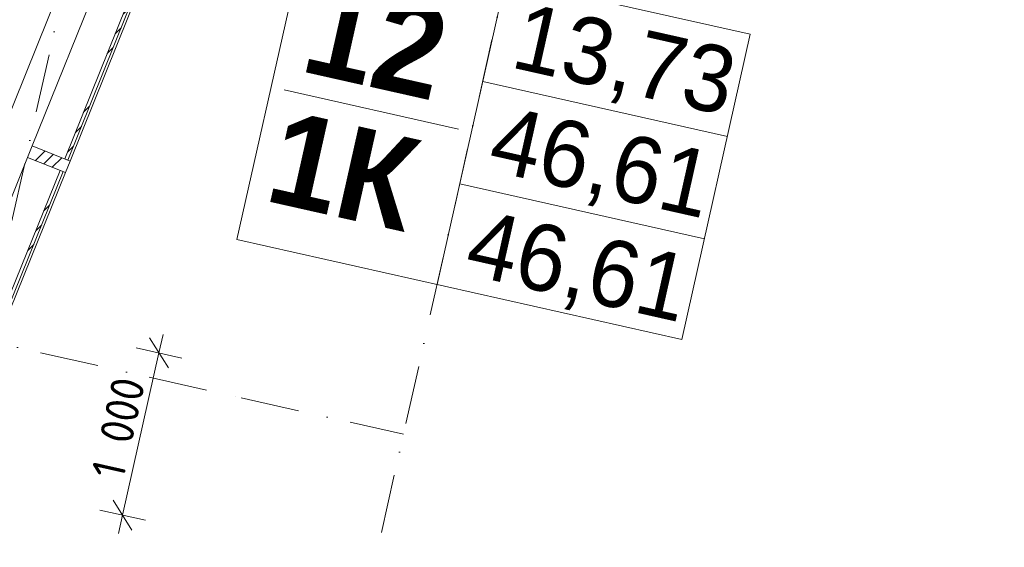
# Model space of a CAD drawing. Header units: millimetres. Extents: x -7213913 to -6930525, y 6129472 to 6355042.
# Tile 169 of 214: x -7188277 to -7182354, y 6159827 to 6162999. Entities that reach past the tile are written whole.
import ezdxf
from ezdxf.enums import TextEntityAlignment as Align

# ---------------------------------------------------------------- set-up
doc = ezdxf.new("R2010")
doc.units = ezdxf.units.MM
doc.header["$MEASUREMENT"] = 0
doc.set_wipeout_variables(frame=1)
doc.linetypes.add('Wipeout_Contour', pattern=[1000, 0, -1000])
doc.linetypes.add('Штрихпунктирная', pattern=[670.277762, 352.777767, -176.388884, 0, -141.111112])
for name, color, linetype in [('S - квартира_маркер.АР', 7, 'Continuous'), ('S - квартира_помещение.АР', 7, 'Continuous'), ('АР-Стены_Наружные ВИТРАЖ', 7, 'Continuous'), ('АР-Чертеж-Оси_Осевые размеры.АР', 7, 'Continuous'), ('АР-Чертеж-Размеры.АР', 7, 'Continuous')]:
    doc.layers.add(name, color=color, linetype=linetype)
for name, color, linetype, lineweight in [('S - квартира_маркер.АР_Ном._пера__1', 7, 'Continuous', 0), ('S - квартира_помещение.АР_Ном._пера__2', 8, 'Continuous', 15), ('АР-Стены_Наружные ВИТРАЖ_Ном._пера__120', 7, 'Continuous', 0), ('АР-Чертеж-Оси_Осевые размеры.АР_Ном._пера__120', 7, 'Continuous', 0), ('АР-Чертеж-Размеры.АР_Ном._пера__1', 7, 'Continuous', 0), ('Паспорта Зон Archicad_Ном._пера__1', 7, 'Continuous', 0)]:
    doc.layers.add(name, color=color, linetype=linetype, lineweight=lineweight)
doc.styles.add('РЎР“Р•РќР•Р\xa0Р\x98Р\xa0_РЎРўР\x98Р›Р¬_1', font='txt')
doc.styles.add('РЎР“Р•РќР•Р\xa0Р\x98Р\xa0_РЎРўР\x98Р›Р¬_2', font='calibri.ttf')
doc.styles.add('РЎР“Р•РќР•Р\xa0Р\x98Р\xa0_РЎРўР\x98Р›Р¬_3', font='GOST_Common.ttf')
doc.styles.add('РЎР“Р•РќР•Р\xa0Р\x98Р\xa0_РЎРўР\x98Р›Р¬_4', font='GOTHICB.TTF')
doc.styles.add('РЎР“Р•РќР•Р\xa0Р\x98Р\xa0_РЎРўР\x98Р›Р¬_5', font='GOTHIC.TTF')
doc.dimstyles.new('СГЕНЕРИР_СТИЛЬ__3', dxfattribs={"dimtxt": 200, "dimasz": 142.5, "dimexe": 0.18, "dimexo": 0.0625, "dimgap": 0, "dimtad": 1, "dimdec": 0, "dimzin": 0, "dimdsep": 46, "dimtxsty": 'РЎР“Р•РќР•Р\xa0Р\x98Р\xa0_РЎРўР\x98Р›Р¬_3', "dimblk": 'ARROWHEAD_6', "dimblk1": 'ARROWHEAD_6', "dimblk2": 'ARROWHEAD_6', "dimcen": 0.09, "dimse1": 1, "dimse2": 1, "dimclrd": 7, "dimclre": 7, "dimclrt": 7, "dimazin": 0, "dimtfac": 1, "dimtdec": 4, "dimtmove": 0, "dimatfit": 3, "dimfxl": 1, "dimtolj": 1, "dimtzin": 0, "dimarcsym": 0})
pattern_1 = [(45, (-6566190.34, 6562677.8), (-176.776695, 176.776695), []), (45, (-6566225.7, 6562713.15), (-176.776695, 176.776695), []), (45, (-6566261.05, 6562748.5), (-176.776695, 176.776695), [])]

# ---------------------------------------------------------------- blocks, each defined once
blk = doc.blocks.new('Кухня-столовая_1_3_10', base_point=(-7189654, 6165233.8))
at = {"layer": 'S - квартира_помещение.АР_Ном._пера__2', "color": 8, "linetype": 'Continuous', "lineweight": 15, "flags": 128}
blk.add_lwpolyline([(-7192040, 6163771.4), (-7192413.6, 6162107.9), (-7192023.3, 6162020.2), (-7191828.2, 6161976.4), (-7190735.4, 6161731), (-7188797.3, 6161295.7), (-7187758.6, 6163871.8), (-7187586.3, 6166865.7), (-7191510.9, 6167747.2), (-7191929.5, 6165883.6), (-7191582.1, 6165805.6), (-7192039, 6163771.2)], close=True, dxfattribs=at)
at = {"layer": 'Паспорта Зон Archicad_Ном._пера__1', "color": 7, "lineweight": 0, "style": 'РЎР“Р•РќР•Р\xa0Р\x98Р\xa0_РЎРўР\x98Р›Р¬_1'}
blk.add_attdef('ROOM_NUMBER', text='', height=250, rotation=347.34172, dxfattribs=at).set_placement((-7189305.4, 6165887.1), align=Align.MIDDLE_CENTER)
at = {"layer": 'Паспорта Зон Archicad_Ном._пера__1', "color": 7, "lineweight": 0, "style": 'РЎР“Р•РќР•Р\xa0Р\x98Р\xa0_РЎРўР\x98Р›Р¬_2'}
blk.add_attdef('ROOM_AREA', text='', height=200, rotation=347.34172, dxfattribs=at).set_placement((-7188864.2, 6161474.6), align=Align.MIDDLE_RIGHT)
blk = doc.blocks.new('labelLabPP_FlatE34FrameRed3d[18]_10', base_point=(-7186605.6, 6162931.9))
at = {"layer": 'S - квартира_маркер.АР_Ном._пера__1', "color": 7, "linetype": 'Continuous', "lineweight": 0}
for p, q in [((-7186557.2, 6163512.4), (-7186969.5, 6161676.9)), ((-7186557.2, 6163512.4), (-7183881.5, 6162911.4)), ((-7185353, 6163241.9), (-7185765.2, 6161406.4)), ((-7183881.5, 6162911.4), (-7184293.7, 6161075.9)), ((-7185491.1, 6162626.9), (-7184019.6, 6162296.4)), ((-7186685.3, 6162577.1), (-7185637.2, 6162341.7)), ((-7185629.2, 6162011.9), (-7184157.7, 6161681.5)), ((-7186969.5, 6161676.9), (-7184293.7, 6161075.9))]:
    blk.add_line(p, q, dxfattribs=at)
at = {"layer": 'S - квартира_маркер.АР_Ном._пера__1', "color": 7, "lineweight": 0}
for tag, height, style, p in [('TS_FLATNUMBER', 560, 'РЎР“Р•РќР•Р\xa0Р\x98Р\xa0_РЎРўР\x98Р›Р¬_4', (-7185523.3, 6162737.8)), ('TS_LIVING_ROOM_AREA', 400, 'РЎР“Р•РќР•Р\xa0Р\x98Р\xa0_РЎРўР\x98Р›Р¬_5', (-7183983.1, 6162616.8)), ('TS_POSTFIXNUMROOMS', 560, 'РЎР“Р•РќР•Р\xa0Р\x98Р\xa0_РЎРўР\x98Р›Р¬_4', (-7185698.6, 6161950.1)), ('TS_WITHOUTBALK', 400, 'РЎР“Р•РќР•Р\xa0Р\x98Р\xa0_РЎРўР\x98Р›Р¬_5', (-7184121.9, 6161998.8)), ('TS_ALLSQUARE', 400, 'РЎР“Р•РќР•Р\xa0Р\x98Р\xa0_РЎРўР\x98Р›Р¬_5', (-7184262.1, 6161374.4))]:
    blk.add_attdef(tag, text='', height=height, rotation=347.34172, dxfattribs=dict(at, style=style)).set_placement(p, align=Align.MIDDLE_RIGHT)
blk = doc.blocks.new('Навесная Стена_30_10', base_point=(-6566190.3, 6562677.8))
at = {"layer": 'АР-Стены_Наружные ВИТРАЖ_Ном._пера__120', "color": 7, "linetype": 'Continuous', "lineweight": 0, "flags": 128}
for points in [[(-7187778.4, 6163288), (-7188200.5, 6162241)], [(-7187551.1, 6163196.4), (-7187973.3, 6162149.4)], [(-7188228.6, 6162171.4), (-7188560.4, 6161348.3)], [(-7188001.3, 6162079.8), (-7188333.2, 6161256.7)]]:
    blk.add_lwpolyline(points, dxfattribs=at)
at = {"color": 254, "linetype": 'Wipeout_Contour', "lineweight": 0, "ltscale": 37871976.25917719}
blk.add_wipeout([(-7187987.2, 6162155), (-7187565.1, 6163202), (-7187583.6, 6163209.5), (-7188005.8, 6162162.5)], dxfattribs=at).dxf.layer = 'АР-Стены_Наружные ВИТРАЖ'
at = {"color": 254, "linetype": 'Wipeout_Contour', "lineweight": 0, "ltscale": 37870590.83409131}
blk.add_wipeout([(-7188347.1, 6161262.3), (-7188015.3, 6162085.4), (-7188033.8, 6162092.9), (-7188365.7, 6161269.8)], dxfattribs=at).dxf.layer = 'АР-Стены_Наружные ВИТРАЖ'
at = {"layer": 'АР-Стены_Наружные ВИТРАЖ', "linetype": 'Continuous', "lineweight": 0, "true_color": 0x000000}
h = blk.add_hatch(dxfattribs=at)
h.set_pattern_fill('АЛЮМИНИЙ_000A', color=18, style=0, pattern_type=2)
h.set_pattern_definition(pattern_1)
h.paths.add_polyline_path([(-7187987.2, 6162155), (-7187565.1, 6163202), (-7187583.6, 6163209.5), (-7188005.8, 6162162.5)])
h = blk.add_hatch(dxfattribs=at)
h.set_pattern_fill('АЛЮМИНИЙ_000A', color=18, style=0, pattern_type=2)
h.set_pattern_definition(pattern_1)
h.paths.add_polyline_path([(-7188347.1, 6161262.3), (-7188015.3, 6162085.4), (-7188033.8, 6162092.9), (-7188365.7, 6161269.8)])
at = {"layer": 'АР-Стены_Наружные ВИТРАЖ_Ном._пера__120', "color": 7, "linetype": 'Continuous', "lineweight": 0, "flags": 128}
for points in [[(-7187987.2, 6162155), (-7188005.8, 6162162.5), (-7187583.6, 6163209.5), (-7187565.1, 6163202)], [(-7188347.1, 6161262.3), (-7188365.7, 6161269.8), (-7188033.8, 6162092.9), (-7188015.3, 6162085.4)]]:
    blk.add_lwpolyline(points, close=True, dxfattribs=at)
at = {"color": 254, "linetype": 'Wipeout_Contour', "lineweight": 0, "ltscale": 37873115.8055778}
blk.add_wipeout([(-7187523.1, 6163266), (-7187750.3, 6163357.6), (-7187778.4, 6163288), (-7187551.1, 6163196.4)], dxfattribs=at).dxf.layer = 'АР-Стены_Наружные ВИТРАЖ'
at = {"color": 254, "linetype": 'Wipeout_Contour', "lineweight": 0, "ltscale": 37871575.77138364}
blk.add_wipeout([(-7187973.3, 6162149.4), (-7188200.5, 6162241), (-7188228.6, 6162171.4), (-7188001.3, 6162079.8)], dxfattribs=at).dxf.layer = 'АР-Стены_Наружные ВИТРАЖ'
at = {"color": 254, "linetype": 'Wipeout_Contour', "lineweight": 0, "ltscale": 37870344.97900934}
blk.add_wipeout([(-7188333.2, 6161256.7), (-7188560.4, 6161348.3), (-7188588.5, 6161278.7), (-7188361.3, 6161187.1)], dxfattribs=at).dxf.layer = 'АР-Стены_Наружные ВИТРАЖ'
at = {"layer": 'АР-Стены_Наружные ВИТРАЖ', "linetype": 'Continuous', "lineweight": 0, "true_color": 0x000000}
h = blk.add_hatch(dxfattribs=at)
h.set_pattern_fill('АЛЮМИНИЙ_000A', color=18, style=0, pattern_type=2)
h.set_pattern_definition(pattern_1)
h.paths.add_polyline_path([(-7187523.1, 6163266), (-7187750.3, 6163357.6), (-7187778.4, 6163288), (-7187551.1, 6163196.4)])
h = blk.add_hatch(dxfattribs=at)
h.set_pattern_fill('АЛЮМИНИЙ_000A', color=18, style=0, pattern_type=2)
h.set_pattern_definition(pattern_1)
h.paths.add_polyline_path([(-7187973.3, 6162149.4), (-7188200.5, 6162241), (-7188228.6, 6162171.4), (-7188001.3, 6162079.8)])
h = blk.add_hatch(dxfattribs=at)
h.set_pattern_fill('АЛЮМИНИЙ_000A', color=18, style=0, pattern_type=2)
h.set_pattern_definition(pattern_1)
h.paths.add_polyline_path([(-7188333.2, 6161256.7), (-7188560.4, 6161348.3), (-7188588.5, 6161278.7), (-7188361.3, 6161187.1)])
at = {"layer": 'АР-Стены_Наружные ВИТРАЖ_Ном._пера__120', "color": 7, "linetype": 'Continuous', "lineweight": 0, "flags": 128}
for points in [[(-7187523.1, 6163266), (-7187551.1, 6163196.4), (-7187778.4, 6163288), (-7187750.3, 6163357.6)], [(-7187973.3, 6162149.4), (-7188001.3, 6162079.8), (-7188228.6, 6162171.4), (-7188200.5, 6162241)], [(-7188333.2, 6161256.7), (-7188361.3, 6161187.1), (-7188588.5, 6161278.7), (-7188560.4, 6161348.3)]]:
    blk.add_lwpolyline(points, close=True, dxfattribs=at)
blk = doc.blocks.new('*D976', base_point=(-6566190.3, 6562677.8))
at = {"layer": 'АР-Чертеж-Размеры.АР_Ном._пера__1', "color": 7, "linetype": 'Continuous', "lineweight": 0, "transparency": 16777216}
for p, q in [((-7187381.9, 6160906.2), (-7187495.3, 6161085.4)), ((-7187413.9, 6161105.5), (-7187438.6, 6160995.8)), ((-7187575.8, 6161026.6), (-7187301.4, 6160965)), ((-7187438.6, 6160995.8), (-7187657.7, 6160020)), ((-7187714.5, 6160109.6), (-7187601, 6159930.4)), ((-7187795, 6160050.8), (-7187520.5, 6159989.2)), ((-7187657.7, 6160020), (-7187682.4, 6159910.3))]:
    blk.add_line(p, q, dxfattribs=at)
at = {"layer": 'АР-Чертеж-Размеры.АР_Ном._пера__1', "color": 7, "lineweight": 0, "transparency": 16777216, "insert": (-7187652.4, 6160226.2), "char_height": 200, "attachment_point": 7, "rotation": 77.34172, "style": 'РЎР“Р•РќР•Р\xa0Р\x98Р\xa0_РЎРўР\x98Р›Р¬_3'}
blk.add_mtext('\\A1;{\\pql;\\fGOST Common|b0|i0|c204|p0;\\W1.000000;1\xa0000}', dxfattribs=at)
blk = doc.blocks.new('ARROWHEAD_6')
at = {"color": 0, "linetype": 'Continuous', "lineweight": 0}
for p, q in [((-0.5, -0.5), (0.5, 0.5)), ((0, 0), (-1, 0))]:
    blk.add_line(p, q, dxfattribs=at)
blk = doc.blocks.new('Стандартный Маркер Сетки[200]_10', base_point=(-7212019.8, 6166357.6))
at = {"layer": 'АР-Чертеж-Оси_Осевые размеры.АР_Ном._пера__120', "color": 7, "linetype": 'Штрихпунктирная', "lineweight": 0}
for p, q in [((-7211044.1, 6166138.5), (-7186943.6, 6160725.6)), ((-7186943.6, 6160725.6), (-7185967.9, 6160506.5))]:
    blk.add_line(p, q, dxfattribs=at)
at = {"layer": 'АР-Чертеж-Оси_Осевые размеры.АР_Ном._пера__120', "color": 7, "lineweight": 0, "style": 'РЎР“Р•РќР•Р\xa0Р\x98Р\xa0_РЎРўР\x98Р›Р¬_5'}
blk.add_attdef('AC_MarkerText_1', text='', height=350, rotation=347.34172, dxfattribs=at).set_placement((-7212437.7, 6166648.2), align=Align.TOP_CENTER)
blk = doc.blocks.new('Стандартный Маркер Сетки[219]_10', base_point=(-7212019.8, 6166357.6))
at = {"layer": 'АР-Чертеж-Оси_Осевые размеры.АР_Ном._пера__120', "color": 7, "linetype": 'Штрихпунктирная', "lineweight": 0}
for p, q in [((-7211044.1, 6166138.5), (-7186943.6, 6160725.6)), ((-7186943.6, 6160725.6), (-7185967.9, 6160506.5))]:
    blk.add_line(p, q, dxfattribs=at)
at = {"layer": 'АР-Чертеж-Оси_Осевые размеры.АР_Ном._пера__120', "color": 7, "lineweight": 0, "style": 'РЎР“Р•РќР•Р\xa0Р\x98Р\xa0_РЎРўР\x98Р›Р¬_5'}
blk.add_attdef('AC_MarkerText_1', text='', height=350, rotation=347.34172, dxfattribs=at).set_placement((-7212437.7, 6166648.2), align=Align.TOP_CENTER)
blk = doc.blocks.new('Стандартный Маркер Сетки[225]_10', base_point=(-7177283.5, 6199173.2))
at = {"layer": 'АР-Чертеж-Оси_Осевые размеры.АР_Ном._пера__120', "color": 7, "linetype": 'Штрихпунктирная', "lineweight": 0}
blk.add_line((-7177502.7, 6198197.5), (-7192274.7, 6132425.5), dxfattribs=at)
at = {"layer": 'АР-Чертеж-Оси_Осевые размеры.АР_Ном._пера__120', "color": 7, "lineweight": 0, "style": 'РЎР“Р•РќР•Р\xa0Р\x98Р\xa0_РЎРўР\x98Р›Р¬_5'}
blk.add_attdef('AC_MarkerText_1', text='', height=350, rotation=347.34172, dxfattribs=at).set_placement((-7192533.5, 6131143.1), align=Align.TOP_CENTER)
blk = doc.blocks.new('Стандартный Маркер Сетки[228]_10', base_point=(-7179800.8, 6199738.6))
at = {"layer": 'АР-Чертеж-Оси_Осевые размеры.АР_Ном._пера__120', "color": 7, "linetype": 'Штрихпунктирная', "lineweight": 0}
blk.add_line((-7180020, 6198762.9), (-7194792, 6132990.9), dxfattribs=at)
at = {"layer": 'АР-Чертеж-Оси_Осевые размеры.АР_Ном._пера__120', "color": 7, "lineweight": 0, "style": 'РЎР“Р•РќР•Р\xa0Р\x98Р\xa0_РЎРўР\x98Р›Р¬_5'}
blk.add_attdef('AC_MarkerText_1', text='', height=350, rotation=347.34172, dxfattribs=at).set_placement((-7195050.8, 6131708.4), align=Align.TOP_CENTER)

msp = doc.modelspace()

# ---------------------------------------------------------------- linework, layer by layer
at = {"layer": 'S - квартира_помещение.АР', "color": 254, "linetype": 'Continuous', "lineweight": 0, "true_color": 0xd8d8d8, "flags": 128}
msp.add_lwpolyline([(-7192040, 6163771.4), (-7192413.6, 6162107.9), (-7192023.3, 6162020.2), (-7191828.2, 6161976.4), (-7190735.4, 6161731), (-7188797.3, 6161295.7), (-7187758.6, 6163871.8), (-7187586.3, 6166865.7), (-7191510.9, 6167747.2), (-7191929.5, 6165883.6), (-7191582.1, 6165805.6), (-7192039, 6163771.2)], close=True, dxfattribs=at)

# ---------------------------------------------------------------- block references
at = {"layer": 'S - квартира_маркер.АР', "color": 104, "linetype": 'Continuous', "lineweight": 15, "true_color": 0x029e21}
msp.add_blockref('labelLabPP_FlatE34FrameRed3d[18]_10', (-7186605.6, 6162931.9), dxfattribs=at).add_auto_attribs({'TS_POSTFIXNUMROOMS': '1К ', 'TS_FLATNUMBER': '12 ', 'TS_LIVING_ROOM_AREA': '13,73', 'TS_WITHOUTBALK': '46,61', 'TS_ALLSQUARE': '46,61'})
at = {"layer": 'S - квартира_помещение.АР', "color": 7, "linetype": 'Continuous', "lineweight": 0}
msp.add_blockref('Кухня-столовая_1_3_10', (-7189654, 6165233.8), dxfattribs=at)

# ---------------------------------------------------------------- dimensions: what is measured, and where the dimension line sits
at = {"layer": 'АР-Чертеж-Размеры.АР', "color": 7, "linetype": 'Continuous', "lineweight": 0}
dim = msp.add_linear_dim(base=(-7187657.7, 6160020), p1=(-7187926.4, 6161105.3), p2=(-7188145.6, 6160129.6), angle=257.34172, dimstyle='СГЕНЕРИР_СТИЛЬ__3', dxfattribs=at)
dim.commit()
dim.dimension.update_dxf_attribs({"geometry": '*D976', "text_midpoint": (-7187674.8, 6160582.8), "dimtype": 160, "text_rotation": 77.34172})

# ---------------------------------------------------------------- next in the draw order: block references
at = {"layer": 'АР-Стены_Наружные ВИТРАЖ', "linetype": 'Continuous', "lineweight": 0}
msp.add_blockref('Навесная Стена_30_10', (-6566190.3, 6562677.8), dxfattribs=at)

# ---------------------------------------------------------------- next in the draw order: block references
at = {"layer": 'АР-Чертеж-Оси_Осевые размеры.АР', "color": 8, "linetype": 'Continuous', "lineweight": 15}
for name, p in [('Стандартный Маркер Сетки[228]_10', (-7179800.8, 6199738.6)), ('Стандартный Маркер Сетки[225]_10', (-7177283.5, 6199173.2)), ('Стандартный Маркер Сетки[200]_10', (-7212019.8, 6166357.6)), ('Стандартный Маркер Сетки[219]_10', (-7212019.8, 6166357.6))]:
    msp.add_blockref(name, p, dxfattribs=at)

doc.saveas('drawing.dxf')
